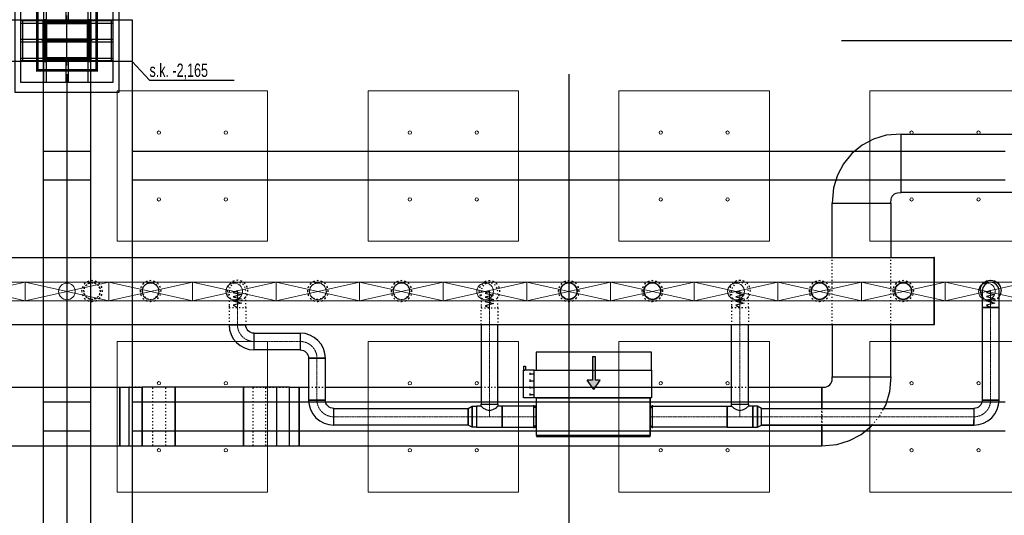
# Model space of a CAD drawing. Header units: centimetres. Extents: x -228435 to 46820, y -89367 to 152985.
# Tile 91 of 256: x -23105 to -11332, y 11321 to 17250. Entities that reach past the tile are written whole.
import ezdxf

# ---------------------------------------------------------------- set-up
doc = ezdxf.new("R2010")
doc.units = ezdxf.units.CM
doc.header["$LTSCALE"] = 50
doc.header["$PDMODE"] = 35
doc.header["$PDSIZE"] = 0.1
for name, pattern in [('01-103-Went PP_poziom-0_5$0$DASHDOT', [25.4, 12.7, -6.35, 0, -6.35]), ('CADVENT_CENTERLINE', [9.9, 7.4, -1, 0.5, -1]), ('CADVENT_HIDDEN', [0.8, 0.25, -0.55]), ('Kondygnacja  -0_5$0$HIDDEN', [9.525, 6.35, -3.175]), ('Kondygnacja  -0_5$0$HIDDEN2', [4.7625, 3.175, -1.5875]), ('Osie rzutów$0$DASHDOT2', [12.7, 6.35, -3.175, 0, -3.175])]:
    doc.linetypes.add(name, pattern=pattern)
doc.layers.get('0').update_dxf_attribs({"color": 8})
doc.layers.get('DEFPOINTS').update_dxf_attribs({"color": 8})
for name, color, linetype in [('01-103-Went PP_poziom-0_5$0$L_Nawiew', 250, 'Continuous'), ('01-103-Went PP_poziom-0_5$0$L_oś symetrii', 7, 'Continuous'), ('bgde-nawiewEXP', 250, 'Continuous'), ('bgde-nawiewHIDDEN', 250, 'Continuous'), ('bgde-wywiewSOL', 5, 'Continuous'), ('Kondygnacja  -0_5$0$ARCH_KONSTR_POWYŻEJ RZUTU', 8, 'Kondygnacja  -0_5$0$HIDDEN'), ('Kondygnacja  -0_5$0$ARCH_KONSTR_POWYŻEJ RZUTU_IST', 8, 'Kondygnacja  -0_5$0$HIDDEN2'), ('Kondygnacja  -0_5$0$ARCH_KONSTRUKCJA_NIEWIDOCZNA', 8, 'Continuous'), ('Kondygnacja  -0_5$0$ARCH_OKŁADZINA', 8, 'Continuous'), ('Kondygnacja  -0_5$0$ARCH_SŁUPY', 8, 'Continuous'), ('Osie rzutów$0$ARCH_INFO_OSIE_IST', 8, 'Osie rzutów$0$DASHDOT2'), ('Osie rzutów$0$ARCH_INFO_OSIE_OPISY_IST', 8, 'Continuous')]:
    doc.layers.add(name, color=color, linetype=linetype)
for name, color, linetype, lineweight in [('bgde-nawiewCEN', 7, 'Continuous', 13), ('bgde_nawiewnik', 11, 'Continuous', 5), ('Kondygnacja  -0_5$0$ARCH_INFO_WYMIARY', 8, 'Continuous', 9), ('SU Lampy kwadratowe  -05$0$ARCH_SUFITY_PODWIESZANE', 8, 'Continuous', 9)]:
    doc.layers.add(name, color=color, linetype=linetype, lineweight=lineweight)
doc.styles.add('Kondygnacja  -0_5$0$BIKTS', font='bikromsw.shx', dxfattribs={"width": 0.8})
doc.styles.add('Kondygnacja  -0_5$0$Romans', font='Romans.shx', dxfattribs={"width": 0.7})
doc.dimstyles.new('Kondygnacja  -0_5$0$Wymiary 1-100', dxfattribs={"dimtxt": 12, "dimasz": 10, "dimexe": 5, "dimexo": 0, "dimgap": 4, "dimtad": 1, "dimrnd": 0.5, "dimzin": 12, "dimdsep": 46, "dimtxsty": 'Kondygnacja  -0_5$0$Romans', "dimblk": 'Kondygnacja  -0_5$0$_Oblique', "dimcen": 10, "dimdle": 10, "dimclrt": 55, "dimazin": 0, "dimtfac": 1, "dimtmove": 1, "dimatfit": 3, "dimfxl": 8, "dimfxlon": 1, "dimtolj": 1, "dimtzin": 0, "dimarcsym": 0})
pattern_1 = [(45, (-1133.3117, -3177.9858), (-0.6735192, 0.6735192), [])]

# ---------------------------------------------------------------- blocks, each defined once
blk = doc.blocks.new('Osie rzutów')
at = {"layer": 'Osie rzutów$0$ARCH_INFO_OSIE_IST', "ltscale": 10}
for p, q in [((9860, 12510), (9860, 4623.26)), ((10460, 12510), (10460, 4623.26)), ((9860, 6170), (9860, 6230)), ((4436.04, 6200), (15156.54, 6200)), ((9890, 6200), (9830, 6200))]:
    blk.add_line(p, q, dxfattribs=at)
blk = doc.blocks.new('SU Lampy kwadratowe  -05$0$moduł sufitu')
at = {"layer": 'SU Lampy kwadratowe  -05$0$ARCH_SUFITY_PODWIESZANE'}
for points in [[(60, -60), (240, -60), (240, -240), (60, -240)], [(360, -60), (540, -60), (540, -240), (360, -240)], [(60, -360), (240, -360), (240, -540), (60, -540)], [(360, -360), (540, -360), (540, -540), (360, -540)]]:
    blk.add_lwpolyline(points, close=True, dxfattribs=at)
for centre in [(110, -110), (190, -110), (410, -110), (490, -110), (110, -190), (190, -190), (410, -190), (490, -190), (110, -410), (190, -410), (410, -410), (490, -410), (110, -490), (190, -490), (410, -490), (490, -490)]:
    blk.add_circle(centre, 2, dxfattribs=at)
blk = doc.blocks.new('SU Lampy kwadratowe  -05')
at = {"layer": 'SU Lampy kwadratowe  -05$0$ARCH_SUFITY_PODWIESZANE'}
for points in [[(10520, 6140), (10700, 6140), (10700, 5960), (10520, 5960)], [(10820, 6140), (11000, 6140), (11000, 5960), (10820, 5960)], [(10520, 5840), (10700, 5840), (10700, 5660), (10520, 5660)], [(10820, 5840), (11000, 5840), (11000, 5660), (10820, 5660)]]:
    blk.add_lwpolyline(points, close=True, dxfattribs=at)
for centre in [(10570, 6090), (10650, 6090), (10870, 6090), (10950, 6090), (10570, 6010), (10650, 6010), (10870, 6010), (10950, 6010), (10570, 5790), (10650, 5790), (10870, 5790), (10950, 5790), (10570, 5710), (10650, 5710), (10870, 5710), (10950, 5710)]:
    blk.add_circle(centre, 2, dxfattribs=at)
blk.add_blockref('SU Lampy kwadratowe  -05$0$moduł sufitu', (9860, 6200), dxfattribs=at)
blk = doc.blocks.new('Kondygnacja  -0_5$0$słup_kwadrat')
at = {"layer": 'Kondygnacja  -0_5$0$ARCH_SŁUPY', "lineweight": 40}
h = blk.add_hatch(dxfattribs=at)
h.set_pattern_fill('ANSI31', color=256, scale=0.3, style=0)
h.set_pattern_definition(pattern_1)
h.paths.add_polyline_path([(36, 34), (39, 34), (39, 84), (36, 84)])
h = blk.add_hatch(dxfattribs=at)
h.set_pattern_fill('ANSI31', color=256, scale=0.3, style=0)
h.set_pattern_definition(pattern_1)
h.paths.add_polyline_path([(89, 80), (89, 83), (39, 83), (39, 80)])
h = blk.add_hatch(dxfattribs=at)
h.set_pattern_fill('ANSI31', color=256, scale=0.3, style=0)
h.set_pattern_definition(pattern_1)
h.paths.add_polyline_path([(89, 34), (92, 34), (92, 84), (89, 84)])
h = blk.add_hatch(dxfattribs=at)
h.set_pattern_fill('ANSI31', color=256, scale=0.3, style=0)
h.set_pattern_definition(pattern_1)
h.paths.add_polyline_path([(89, 57.5), (89, 60.5), (39, 60.5), (39, 57.5)])
h = blk.add_hatch(dxfattribs=at)
h.set_pattern_fill('ANSI31', color=256, scale=0.3, style=0)
h.set_pattern_definition(pattern_1)
h.paths.add_polyline_path([(89, 35), (89, 38), (39, 38), (39, 35)])
at = {"layer": 'Kondygnacja  -0_5$0$ARCH_KONSTRUKCJA_NIEWIDOCZNA'}
blk.add_lwpolyline([(119, 109), (119, 9), (9, 9), (9, 109)], close=True, dxfattribs=at)
for points in [[(36, 109), (36, 84)], [(39, 109), (39, 84)], [(62.5, 109), (62.5, 83)], [(65.5, 109), (65.5, 83)], [(89, 109), (89, 84)], [(92, 109), (92, 84)], [(9, 83), (36, 83)], [(92, 83), (119, 83)], [(9, 80), (36, 80)], [(92, 80), (119, 80)], [(9, 60.5), (36, 60.5)], [(92, 60.5), (119, 60.5)], [(9, 57.5), (36, 57.5)], [(92, 57.5), (119, 57.5)], [(9, 38), (36, 38)], [(92, 38), (119, 38)], [(9, 35), (36, 35)], [(36, 34), (36, 9)], [(39, 34), (39, 9)], [(62.5, 35), (62.5, 9)], [(65.5, 35), (65.5, 9)], [(89, 34), (89, 9)], [(92, 35), (119, 35)], [(92, 34), (92, 9)]]:
    blk.add_lwpolyline(points, dxfattribs=at)
at = {"layer": 'Kondygnacja  -0_5$0$ARCH_OKŁADZINA'}
blk.add_lwpolyline([(2, 121), (126, 121), (126, -3), (2, -3)], close=True, dxfattribs=at)
at = {"layer": 'Kondygnacja  -0_5$0$ARCH_SŁUPY', "lineweight": 40}
for p, q in [((39, 60.5), (89, 60.5)), ((89, 57.5), (39, 57.5))]:
    blk.add_line(p, q, dxfattribs=at)
at = {"layer": 'Kondygnacja  -0_5$0$ARCH_SŁUPY', "lineweight": 50, "const_width": 3}
blk.add_lwpolyline([(28.5, 94.5), (99.5, 94.5), (99.5, 23.5), (28.5, 23.5)], close=True, dxfattribs=at)
at = {"layer": 'Kondygnacja  -0_5$0$ARCH_SŁUPY', "lineweight": 40}
for points in [[(36, 84), (39, 84), (39, 34), (36, 34)], [(89, 84), (92, 84), (92, 34), (89, 34)]]:
    blk.add_lwpolyline(points, close=True, dxfattribs=at)
for points in [[(89, 83), (39, 83)], [(39, 80), (89, 80)], [(89, 38), (39, 38)], [(39, 35), (89, 35)]]:
    blk.add_lwpolyline(points, dxfattribs=at)
blk = doc.blocks.new('Kondygnacja  -0_5$0$konstrukcja istniejąca -0.5')
at = {"layer": 'Kondygnacja  -0_5$0$ARCH_KONSTR_POWYŻEJ RZUTU_IST', "ltscale": 10}
for points in [[(9938, 6175), (9782, 6175), (9782, 6225), (9938, 6225), (9938, 6175)], [(9832, 5025), (9832, 6175)], [(9888, 6175), (9888, 5025)], [(9938, 6175), (9938, 5025)], [(9832, 6067.9), (9888, 6067.9)], [(9938, 6067.9), (10982, 6067.9)], [(9888, 6032.9), (9832, 6032.9)], [(10982, 6032.9), (9938, 6032.9)], [(9832, 5767.9), (9888, 5767.9)], [(9938, 5767.9), (10982, 5767.9)], [(9888, 5732.9), (9832, 5732.9)], [(10982, 5732.9), (9938, 5732.9)]]:
    blk.add_lwpolyline(points, dxfattribs=at)
at = {"layer": 'Kondygnacja  -0_5$0$ARCH_KONSTR_POWYŻEJ RZUTU_IST', "ltscale": 10, "elevation": 0}
for points in [[(9807, 6225), (9807, 6175)], [(9913, 6225), (9913, 6175)]]:
    blk.add_lwpolyline(points, dxfattribs=at)
at = {"layer": 'Kondygnacja  -0_5$0$ARCH_KONSTR_POWYŻEJ RZUTU_IST'}
blk.add_lwpolyline([(9938, 6175), (9958.7, 6152.5), (10059.8, 6152.5)], dxfattribs=at)
at = {"layer": 'Kondygnacja  -0_5$0$ARCH_KONSTR_POWYŻEJ RZUTU_IST', "style": 'Kondygnacja  -0_5$0$BIKTS', "width": 0.7}
blk.add_text('s.k. -2,165', height=16, dxfattribs=at).set_placement((9958.7, 6156.5))
blk = doc.blocks.new('Kondygnacja  -0_5$0$_Oblique')
at = {"color": 0, "linetype": 'ByBlock', "lineweight": -2}
blk.add_line((-0.5, -0.5), (0.5, 0.5), dxfattribs=at)
blk = doc.blocks.new('*D212')
at = {"layer": 'DEFPOINTS', "color": 0}
for p in [(-30586, 81900), (-30681, 12490), (9064, 12490)]:
    blk.add_point(p, dxfattribs=at)
at = {"layer": 'Kondygnacja  -0_5$0$ARCH_INFO_WYMIARY', "color": 0, "lineweight": -2}
for p, q in [((-30673, 81900), (-30686, 81900)), ((-30681, 81910), (-30681, 12480)), ((-30673, 12490), (-30686, 12490))]:
    blk.add_line(p, q, dxfattribs=at)
at = {"layer": 'Kondygnacja  -0_5$0$ARCH_INFO_WYMIARY', "color": 0, "lineweight": -2, "xscale": 10, "yscale": 10, "zscale": 10}
for p, rotation in [((-30681, 81900), 90), ((-30681, 12490), 270)]:
    blk.add_blockref('Kondygnacja  -0_5$0$_Oblique', p, dxfattribs=dict(at, rotation=rotation))
at = {"layer": 'Kondygnacja  -0_5$0$ARCH_INFO_WYMIARY', "color": 55, "insert": (-30691, 47195), "char_height": 12, "attachment_point": 5, "rotation": 90, "style": 'Kondygnacja  -0_5$0$Romans'}
blk.add_mtext('\\A1;69410.5', dxfattribs=at)
blk = doc.blocks.new('*U511')
at = {"linetype": 'Continuous', "lineweight": -3, "extrusion": (0, -1, -2.22045e-16)}
blk.add_ellipse((0, 0, 0), major_axis=(0, 0, -100), ratio=1, start_param=-1.570796, end_param=4.712389, dxfattribs=at)
at = {"layer": '01-103-Went PP_poziom-0_5$0$L_oś symetrii', "linetype": '01-103-Went PP_poziom-0_5$0$DASHDOT', "lineweight": -3}
blk.add_line((0, 0, 0), (0, 0), dxfattribs=at)
blk = doc.blocks.new('A$C066D7839')
at = {"layer": 'bgde_nawiewnik'}
for p, q in [((-50, -11.15), (-50, 11.15)), ((-50, 11.15), (50, 11.15)), ((-50, -11.15), (50, 11.15)), ((50, -11.15), (-50, 11.15)), ((50, 11.15), (50, -11.15)), ((50, -11.15), (-50, -11.15))]:
    blk.add_line(p, q, dxfattribs=at)
blk.add_circle((0, 0), 10, dxfattribs=at)
blk = doc.blocks.new('A$C5B3E7367')
at = {"layer": '01-103-Went PP_poziom-0_5$0$L_Nawiew'}
h = blk.add_hatch(color=256, dxfattribs=at)
h.paths.add_polyline_path([(215, 704), (215, 674), (332, 674), (332, 612), (446, 689), (332, 766), (332, 704)])
h.paths.add_polyline_path([(48, 704), (48, 674), (215, 674), (215, 704)])
for p, q in [((215, 1525), (165, 1525)), ((165, 1525), (165, 1505)), ((165, 1505), (215, 1505)), ((215, 1400), (215, 1530)), ((545, 1530), (215, 1530)), ((215, 1530), (215, 1515)), ((244, 1452), (269, 1452)), ((256, 1452), (256, 1400)), ((326, 1452), (351, 1452)), ((339, 1452), (339, 1400)), ((409, 1452), (434, 1452)), ((421, 1452), (421, 1400)), ((491, 1452), (516, 1452)), ((504, 1452), (504, 1400)), ((545, 1400), (545, 1530)), ((0, 1378), (215, 1378)), ((0, 0), (0, 1378)), ((545, 1400), (215, 1400)), ((215, 1400), (215, 1378)), ((215, 1378), (215, 0)), ((545, 0), (545, 1400)), ((446, 689), (332, 766)), ((332, 704), (332, 766)), ((48, 704), (332, 704)), ((48, 704), (48, 674)), ((48, 674), (332, 674)), ((446, 689), (332, 612)), ((332, 612), (332, 674)), ((215, 0), (0, 0)), ((215, 0), (545, 0))]:
    blk.add_line(p, q, dxfattribs=at)
blk = doc.blocks.new('A$C53CA46B8')
at = {"layer": 'bgde-wywiewSOL'}
for p, q in [((200, 481), (-250, 481)), ((-250, 481), (-250, -879)), ((113, 511), (-162, 511)), ((-137, 481), (-137, 511)), ((88, 481), (88, 511)), ((200, 481), (200, -879)), ((200, -879), (-250, -879)), ((113, -909), (-162, -909)), ((-137, -879), (-137, -909)), ((88, -879), (88, -909))]:
    blk.add_line(p, q, dxfattribs=at)
at = {"layer": '01-103-Went PP_poziom-0_5$0$L_Nawiew'}
blk.add_blockref('A$C5B3E7367', (-795, -894), dxfattribs=at)
blk = doc.blocks.new('*U509')
at = {"layer": '01-103-Went PP_poziom-0_5$0$L_oś symetrii', "linetype": '01-103-Went PP_poziom-0_5$0$DASHDOT', "lineweight": -3}
blk.add_line((0, 0, 0), (0, 0), dxfattribs=at)

msp = doc.modelspace()

# ---------------------------------------------------------------- linework, layer by layer
at = {"layer": 'bgde-nawiewCEN', "linetype": 'CADVENT_CENTERLINE', "ltscale": 0.06}
for p, q in [((-20501.012, 14007.088), (-20501.012, 14007.562)), ((-20501.012, 14005.962), (-20501.012, 14007.088)), ((-20501.012, 14003.77), (-20501.012, 14005.962)), ((-20501.012, 14000.155), (-20501.012, 14003.77)), ((-20501.012, 13994.762), (-20501.012, 14000.155)), ((-20501.012, 13987.237), (-20501.012, 13994.762)), ((-20501.012, 13977.222), (-20501.012, 13987.237)), ((-20501.012, 13964.362), (-20501.012, 13977.222)), ((-20501.012, 13948.303), (-20501.012, 13964.362)), ((-20501.012, 13928.688), (-20501.012, 13948.303)), ((-20501.012, 13905.162), (-20501.012, 13928.688)), ((-20501.012, 13877.37), (-20501.012, 13905.162)), ((-17488.22, 14001.107), (-17488.22, 14001.581)), ((-17488.22, 13999.981), (-17488.22, 14001.107)), ((-17488.22, 13997.789), (-17488.22, 13999.981)), ((-17488.22, 13994.174), (-17488.22, 13997.789)), ((-17488.22, 13988.781), (-17488.22, 13994.174)), ((-17488.22, 13981.255), (-17488.22, 13988.781)), ((-17488.22, 13971.24), (-17488.22, 13981.255)), ((-17488.22, 13958.381), (-17488.22, 13971.24)), ((-17488.22, 13942.322), (-17488.22, 13958.381)), ((-17488.22, 13922.707), (-17488.22, 13942.322)), ((-17488.22, 13899.181), (-17488.22, 13922.707)), ((-17488.22, 13871.389), (-17488.22, 13899.181)), ((-14492.22, 14006.433), (-14492.22, 14006.907)), ((-14492.22, 14005.307), (-14492.22, 14006.433)), ((-14492.22, 14003.115), (-14492.22, 14005.307)), ((-14492.22, 13999.5), (-14492.22, 14003.115)), ((-14492.22, 13994.107), (-14492.22, 13999.5)), ((-14492.22, 13986.582), (-14492.22, 13994.107)), ((-14492.22, 13976.567), (-14492.22, 13986.582)), ((-14492.22, 13963.707), (-14492.22, 13976.567)), ((-14492.22, 13947.648), (-14492.22, 13963.707)), ((-14492.22, 13928.033), (-14492.22, 13947.648)), ((-14492.22, 13904.507), (-14492.22, 13928.033)), ((-14492.22, 13876.715), (-14492.22, 13904.507)), ((-11494.897, 14008.211), (-11494.897, 14008.685)), ((-11494.897, 14007.085), (-11494.897, 14008.211)), ((-11494.897, 14004.893), (-11494.897, 14007.085)), ((-11494.897, 14001.278), (-11494.897, 14004.893)), ((-11494.897, 13995.885), (-11494.897, 14001.278)), ((-11494.897, 13988.359), (-11494.897, 13995.885)), ((-11494.897, 13978.344), (-11494.897, 13988.359)), ((-11494.897, 13965.485), (-11494.897, 13978.344)), ((-11494.897, 13949.426), (-11494.897, 13965.485)), ((-11494.897, 13929.811), (-11494.897, 13949.426)), ((-11494.897, 13906.285), (-11494.897, 13929.811)), ((-11494.897, 13878.493), (-11494.897, 13906.285)), ((-20501.012, 13826.259), (-20501.012, 13877.37)), ((-20501.012, 13807.562), (-20501.012, 13826.259)), ((-20501.012, 13600), (-20501.012, 13807.562)), ((-17488.22, 13820.277), (-17488.22, 13871.389)), ((-17488.22, 13801.581), (-17488.22, 13820.277)), ((-17488.22, 12649.847), (-17488.22, 13801.581)), ((-14492.22, 13825.604), (-14492.22, 13876.715)), ((-14492.22, 13806.907), (-14492.22, 13825.604)), ((-14492.22, 12649.847), (-14492.22, 13806.907)), ((-11494.897, 13827.382), (-11494.897, 13878.493)), ((-11494.897, 13808.685), (-11494.897, 13827.382)), ((-11494.897, 12699.847), (-11494.897, 13808.685)), ((-19750.351, 13400), (-20301.012, 13400)), ((-19550.351, 12699.847), (-19550.351, 13200)), ((-17488.22, 12649.847), (-17488.22, 12499.847)), ((-14492.22, 12649.847), (-14492.22, 12499.847)), ((-17744.22, 12499.847), (-19350.351, 12499.847)), ((-17641.22, 12499.847), (-17744.22, 12499.847)), ((-17641.22, 12499.847), (-17488.22, 12499.847)), ((-17488.22, 12499.847), (-17335.22, 12499.847)), ((-17335.22, 12499.847), (-16928.839, 12499.847)), ((-16924.839, 12499.847), (-16928.839, 12499.847)), ((-15564.839, 12499.847), (-15560.839, 12499.847)), ((-14645.22, 12499.847), (-15560.839, 12499.847)), ((-14492.22, 12499.847), (-14645.22, 12499.847)), ((-14339.22, 12499.847), (-14492.22, 12499.847)), ((-14339.22, 12499.847), (-14236.22, 12499.847)), ((-14236.22, 12499.847), (-11694.897, 12499.847))]:
    msp.add_line(p, q, dxfattribs=at)
for centre, start, end in [((-20301.012, 13600), 180, 270), ((-19750.351, 13200), 0, 90), ((-11694.897, 12699.847), 270, 0)]:
    msp.add_arc(centre, 200, start, end, dxfattribs=at)
at = {"layer": 'bgde-nawiewCEN', "linetype": 'CADVENT_CENTERLINE', "ltscale": 0.06, "extrusion": (0, 0, -1)}
msp.add_arc((19350.351, 12699.847), 200, 270, 0, dxfattribs=at)
at = {"layer": 'bgde-nawiewEXP', "linetype": 'Continuous'}
for points in [[(-12563.407, 15182.099), (-12563.407, 15882.094), (-1287.823, 15882.094), (-1287.823, 15182.094), (-1106.75, 15197.466), (-956.675, 15242.991), (-818.365, 15316.919), (-697.135, 15416.41), (-597.644, 15537.64), (-523.715, 15675.95), (-478.191, 15826.026), (-462.819, 16007.091), (-1162.819, 16007.098), (-1164.74, 15962.589), (-1170.431, 15943.829), (-1179.673, 15926.539), (-1192.109, 15911.385), (-1207.264, 15898.948), (-1224.553, 15889.707), (-1243.313, 15884.016), (-1287.823, 15882.094), (-1287.823, 15182.094), (-12563.407, 15182.094)], [(-13388.407, 15057.094), (-12688.407, 15057.094), (-12686.485, 15101.604), (-12680.794, 15120.364), (-12671.553, 15137.654), (-12659.116, 15152.808), (-12643.962, 15165.245), (-12626.672, 15174.486), (-12607.912, 15180.177), (-12563.403, 15182.099), (-12563.41, 15882.099), (-12744.475, 15866.727), (-12894.551, 15821.202), (-13032.861, 15747.274), (-13154.091, 15647.783), (-13253.582, 15526.553), (-13327.51, 15388.243), (-13373.035, 15238.167)], [(-11594.897, 13965.485), (-11594.897, 13808.685), (-11394.897, 13808.685), (-11394.897, 14008.685), (-11402.509, 14046.954), (-11424.186, 14079.396), (-11456.629, 14101.073), (-11494.897, 14108.685), (-11533.165, 14101.073), (-11565.608, 14079.396), (-11587.285, 14046.954), (-11594.897, 14008.685), (-11594.897, 13978.344)], [(-11594.897, 12699.848), (-11394.897, 12699.848), (-11394.897, 13808.685), (-11594.897, 13808.685)], [(-20601.012, 13600), (-20595.247, 13541.473), (-20578.175, 13485.195), (-20550.452, 13433.329), (-20513.144, 13387.868), (-20467.683, 13350.559), (-20415.817, 13322.836), (-20359.539, 13305.764), (-20301.012, 13300), (-20301.012, 13500), (-20320.521, 13501.921), (-20339.28, 13507.612), (-20356.569, 13516.853), (-20371.722, 13529.289), (-20384.159, 13544.443), (-20393.4, 13561.732), (-20399.09, 13580.491), (-20401.012, 13600), (-20593.4, 13600)], [(-20301.011, 13300), (-20301.011, 13500), (-19750.351, 13500), (-19750.351, 13300)], [(-19750.351, 13300), (-19730.842, 13298.079), (-19712.082, 13292.388), (-19694.794, 13283.147), (-19679.64, 13270.711), (-19667.204, 13255.557), (-19657.963, 13238.268), (-19652.272, 13219.509), (-19650.351, 13200), (-19450.351, 13200), (-19456.115, 13258.527), (-19473.187, 13314.805), (-19500.91, 13366.671), (-19538.219, 13412.132), (-19583.68, 13449.441), (-19635.546, 13477.164), (-19691.824, 13494.236), (-19750.351, 13500), (-19750.351, 13307.612)], [(-19650.351, 12699.848), (-19450.351, 12699.848), (-19450.351, 13200), (-19650.351, 13200)], [(-21245.739, 12153.743), (-20428.074, 12153.743), (-20428.074, 12853.743), (-21245.739, 12853.743)], [(-20428.074, 12153.743), (-20031.843, 12153.743), (-20031.843, 12853.743), (-20428.074, 12853.743)], [(-16924.839, 12264.847), (-15564.839, 12264.847), (-15564.839, 12274.847), (-16924.839, 12274.847), (-16924.839, 12724.847), (-15564.839, 12724.847), (-15564.839, 12274.847), (-16924.839, 12274.847)], [(-19650.351, 12699.847), (-19644.586, 12641.32), (-19627.514, 12585.042), (-19599.792, 12533.176), (-19562.483, 12487.715), (-19517.022, 12450.407), (-19465.156, 12422.684), (-19408.878, 12405.612), (-19350.351, 12399.847), (-19350.351, 12599.847), (-19369.86, 12601.769), (-19388.619, 12607.459), (-19405.908, 12616.7), (-19421.061, 12629.137), (-19433.498, 12644.29), (-19442.739, 12661.579), (-19448.429, 12680.338), (-19450.351, 12699.847), (-19642.739, 12699.847)], [(-19350.351, 12399.847), (-19350.351, 12599.847), (-17744.22, 12599.847), (-17744.22, 12399.847)], [(-17744.22, 12399.847), (-17744.22, 12599.847), (-17696.063, 12624.847), (-17696.063, 12374.847)], [(-17696.063, 12374.847), (-17696.063, 12624.847), (-17641.22, 12624.847), (-17641.22, 12374.847)], [(-17641.22, 12374.847), (-17335.22, 12374.847), (-17335.22, 12624.847), (-17388.22, 12624.847), (-17395.832, 12617.235), (-17402.224, 12615.332), (-17417.509, 12600.048), (-17443.966, 12588.236), (-17449.951, 12582.25), (-17488.22, 12570.858), (-17526.488, 12582.25), (-17532.474, 12588.236), (-17558.93, 12600.048), (-17574.215, 12615.332), (-17580.608, 12617.235), (-17588.22, 12624.847), (-17641.22, 12624.847), (-17641.22, 12384.363)], [(-17335.22, 12374.847), (-16928.839, 12374.847), (-16928.839, 12624.847), (-17335.22, 12624.847), (-17335.22, 12384.363)], [(-15560.839, 12374.847), (-15560.839, 12624.847), (-14645.22, 12624.847), (-14645.22, 12374.847)], [(-14339.219, 12374.847), (-14284.377, 12374.847), (-14284.377, 12624.847), (-14339.219, 12624.847), (-14339.219, 12384.363)], [(-14284.377, 12374.847), (-14236.22, 12399.847), (-14236.22, 12599.847), (-14284.377, 12624.847), (-14284.377, 12384.363)], [(-11694.897, 12399.847), (-11636.37, 12405.612), (-11580.092, 12422.684), (-11528.226, 12450.407), (-11482.765, 12487.715), (-11445.456, 12533.176), (-11417.733, 12585.042), (-11400.661, 12641.32), (-11394.897, 12699.847), (-11594.897, 12699.847), (-11596.818, 12680.338), (-11602.509, 12661.579), (-11611.75, 12644.29), (-11624.186, 12629.137), (-11639.34, 12616.7), (-11656.629, 12607.459), (-11675.388, 12601.769), (-11694.897, 12599.847), (-11694.897, 12407.459)]]:
    msp.add_lwpolyline(points, close=True, dxfattribs=at)
for points in [[(-13388.407, 14403.947), (-13388.407, 15057.094), (-12688.407, 15057.094), (-12688.407, 14403.947)], [(-54602.061, 14403.947), (-12174.813, 14403.947), (-12174.813, 13603.947), (-12164.813, 13603.947), (-12164.813, 14403.947), (-12174.813, 14403.947), (-12174.813, 13603.947)], [(-11619.897, 14008.685), (-11610.382, 14056.521), (-11583.285, 14097.074), (-11542.732, 14124.17), (-11494.897, 14133.685), (-11447.062, 14124.17), (-11406.509, 14097.074), (-11379.412, 14056.521), (-11369.897, 14008.685), (-11379.412, 13960.85), (-11394.897, 13937.675)], [(-11619.897, 14008.685), (-11610.382, 13960.85), (-11594.897, 13937.675)], [(-54602.061, 13603.947), (-12174.813, 13603.947)], [(-20601.012, 13600), (-20401.012, 13600), (-20401.012, 13603.947)], [(-20601.012, 13600), (-20601.012, 13603.947)], [(-17588.22, 13603.947), (-17588.22, 12649.848), (-17388.22, 12649.848), (-17388.22, 13603.947)], [(-14592.22, 12649.848), (-14392.22, 12649.848), (-14392.22, 13603.947)], [(-14592.22, 12649.848), (-14592.22, 13603.947)], [(-13388.407, 13603.947), (-13388.407, 12978.743), (-12688.407, 12978.743), (-12688.407, 13603.947)], [(-14392.22, 12853.743), (-13513.407, 12853.743), (-13513.407, 12599.847), (-13513.407, 12853.743), (-13468.897, 12855.665), (-13450.137, 12861.355), (-13432.847, 12870.597), (-13417.693, 12883.034), (-13405.256, 12898.188), (-13396.015, 12915.478), (-13390.324, 12934.238), (-13388.402, 12978.747), (-12688.402, 12978.74), (-12703.774, 12797.674), (-12749.299, 12647.599), (-12774.823, 12599.847)], [(-23396.498, 12853.743), (-21909.267, 12853.743), (-21909.267, 12153.743), (-21909.267, 12853.743), (-21795.878, 12853.743)], [(-21795.878, 12153.743), (-21795.878, 12853.743), (-21641.969, 12853.743)], [(-21795.878, 12153.743), (-21245.739, 12153.743), (-21245.739, 12853.743), (-21641.969, 12853.743), (-21641.969, 12153.743)], [(-21641.97, 12153.743), (-21641.97, 12853.743)], [(-20031.843, 12153.743), (-19877.934, 12153.743), (-19877.934, 12853.743), (-20031.843, 12853.743)], [(-20031.843, 12153.743), (-20031.843, 12853.743)], [(-19877.934, 12153.743), (-19764.546, 12153.743), (-19764.546, 12853.743), (-19650.351, 12853.743)], [(-19877.934, 12853.743), (-19764.546, 12853.743), (-19764.546, 12153.743), (-13513.407, 12153.743), (-13513.407, 12399.847), (-13513.407, 12153.743), (-13332.333, 12169.115), (-13182.258, 12214.64), (-13043.948, 12288.568), (-12922.718, 12388.059), (-12913.043, 12399.847)], [(-19450.351, 12853.743), (-17588.22, 12853.743)], [(-17388.22, 12853.743), (-14592.22, 12853.743)], [(-17588.22, 12624.847), (-17588.22, 12649.847), (-17388.22, 12649.847), (-17388.22, 12624.847)], [(-16928.839, 12374.847), (-16928.839, 12624.847), (-16924.839, 12624.847)], [(-15564.839, 12374.847), (-15560.839, 12374.847), (-15560.839, 12624.847), (-15564.839, 12624.847)], [(-14645.22, 12374.847), (-14645.22, 12624.847), (-14592.22, 12624.847), (-14592.22, 12649.847), (-14392.22, 12649.847), (-14392.22, 12624.847), (-14399.832, 12617.235), (-14406.224, 12615.332), (-14421.509, 12600.048), (-14447.965, 12588.236), (-14453.951, 12582.25), (-14492.22, 12570.858), (-14530.488, 12582.25), (-14536.474, 12588.236), (-14562.93, 12600.048), (-14578.215, 12615.332), (-14584.608, 12617.235), (-14592.22, 12624.847)], [(-14645.22, 12374.847), (-14339.22, 12374.847), (-14339.22, 12624.847), (-14392.22, 12624.847)], [(-14236.219, 12399.847), (-14236.219, 12599.847), (-11694.897, 12599.847), (-11694.897, 12429.137)], [(-16928.839, 12374.847), (-16924.839, 12374.847)], [(-14236.219, 12399.847), (-11694.897, 12399.847)], [(-11694.897, 12399.847), (-14236.219, 12399.847)], [(-11694.897, 12429.137), (-11694.897, 12461.579)], [(-11694.897, 12407.459), (-11694.897, 12429.137)], [(-11694.897, 12429.137), (-11694.897, 12407.459)], [(-11694.897, 12407.459), (-11694.897, 12399.847)], [(-11694.897, 12399.847), (-11694.897, 12407.459)], [(-48104.212, 12153.743), (-21795.878, 12153.743)]]:
    msp.add_lwpolyline(points, dxfattribs=at)
at = {"layer": 'bgde-nawiewEXP'}
msp.add_lwpolyline([(-11494.897, 14008.685), (-11544.897, 13987.387), (-11444.897, 13962.026), (-11544.897, 13936.805), (-11444.897, 13911.521), (-11544.897, 13885.985), (-11444.897, 13860.626), (-11544.897, 13835.168), (-11494.897, 13808.685)], dxfattribs=at)
at = {"layer": 'bgde-nawiewHIDDEN', "linetype": 'CADVENT_HIDDEN'}
for points in [[(-13388.407, 13603.947), (-13388.407, 14403.947)], [(-12688.407, 13603.947), (-12688.407, 14403.947)], [(-11619.897, 14008.685), (-11610.382, 14056.521), (-11583.285, 14097.074), (-11542.732, 14124.17), (-11494.897, 14133.685), (-11447.062, 14124.17), (-11406.509, 14097.074), (-11379.412, 14056.521), (-11369.897, 14008.685), (-11379.412, 13960.85), (-11406.509, 13920.297), (-11447.062, 13893.2), (-11494.897, 13883.685), (-11542.732, 13893.2), (-11583.285, 13920.297), (-11542.732, 13893.2), (-11494.897, 13883.685), (-11447.062, 13893.2), (-11406.509, 13920.297), (-11394.897, 13937.675)], [(-21639.762, 14003.947), (-21632.15, 14042.215), (-21610.473, 14074.658), (-21578.031, 14096.335), (-21539.762, 14103.947), (-21501.494, 14096.335), (-21469.052, 14074.658)], [(-21469.052, 14074.658), (-21501.494, 14096.335)], [(-21469.052, 14074.658), (-21447.374, 14042.215), (-21439.762, 14003.947), (-21447.374, 13965.679), (-21469.052, 13933.236), (-21501.494, 13911.559)], [(-18639.762, 14003.947), (-18632.15, 14042.215), (-18610.473, 14074.658), (-18578.031, 14096.335), (-18539.762, 14103.947), (-18501.494, 14096.335), (-18469.052, 14074.658)], [(-18469.052, 14074.658), (-18501.494, 14096.335)], [(-18469.052, 14074.658), (-18447.374, 14042.215), (-18439.762, 14003.947), (-18447.374, 13965.679), (-18469.052, 13933.236), (-18501.494, 13911.559)], [(-15639.762, 14003.947), (-15632.15, 14042.215)], [(-15632.15, 14042.215), (-15639.762, 14003.947)], [(-15632.15, 14042.215), (-15610.473, 14074.658)], [(-15610.473, 14074.658), (-15632.15, 14042.215)], [(-15610.473, 14074.658), (-15578.031, 14096.335)], [(-15578.031, 14096.335), (-15610.473, 14074.658)], [(-15578.031, 14096.335), (-15539.762, 14103.947), (-15501.494, 14096.335), (-15469.052, 14074.658)], [(-15469.052, 14074.658), (-15501.494, 14096.335)], [(-15469.052, 14074.658), (-15447.374, 14042.215), (-15439.762, 14003.947), (-15447.374, 13965.679), (-15469.052, 13933.236), (-15501.494, 13911.559)], [(-13639.762, 14003.947), (-13632.15, 14042.215), (-13610.473, 14074.658), (-13578.031, 14096.335), (-13539.762, 14103.947), (-13501.494, 14096.335), (-13469.052, 14074.658)], [(-13469.052, 14074.658), (-13501.494, 14096.335)], [(-13469.052, 14074.658), (-13447.374, 14042.215), (-13439.762, 14003.947), (-13447.374, 13965.679), (-13469.052, 13933.236), (-13501.494, 13911.559)], [(-21639.762, 14003.947), (-21632.15, 13965.679), (-21610.473, 13933.236), (-21578.031, 13911.559), (-21539.762, 13903.947), (-21501.494, 13911.559), (-21469.052, 13933.236)], [(-18639.762, 14003.947), (-18632.15, 13965.679), (-18610.473, 13933.236), (-18578.031, 13911.559), (-18539.762, 13903.947), (-18501.494, 13911.559), (-18469.052, 13933.236)], [(-15639.762, 14003.947), (-15632.15, 13965.679)], [(-15632.15, 13965.679), (-15639.762, 14003.947)], [(-15632.15, 13965.679), (-15610.473, 13933.236)], [(-15610.473, 13933.236), (-15632.15, 13965.679)], [(-15610.473, 13933.236), (-15578.031, 13911.559)], [(-15578.031, 13911.559), (-15610.473, 13933.236)], [(-15578.031, 13911.559), (-15539.762, 13903.947), (-15501.494, 13911.559), (-15469.052, 13933.236)], [(-13639.762, 14003.947), (-13632.15, 13965.679), (-13610.473, 13933.236), (-13578.031, 13911.559), (-13539.762, 13903.947), (-13501.494, 13911.559), (-13469.052, 13933.236)], [(-11619.897, 14008.685), (-11610.382, 13960.85), (-11583.285, 13920.297), (-11594.897, 13937.675)], [(-20601.012, 13807.562), (-20401.012, 13807.562), (-20401.012, 13603.947)], [(-20601.012, 13807.562), (-20601.012, 13603.947)], [(-17588.22, 13603.947), (-17588.22, 13801.581), (-17388.22, 13801.581), (-17388.22, 13603.947)], [(-14592.22, 13806.907), (-14392.22, 13806.907), (-14392.22, 13603.947)], [(-14592.22, 13806.907), (-14592.22, 13603.947)], [(-21795.878, 12153.743), (-21513.036, 12153.743), (-21513.036, 12853.743), (-21795.878, 12853.743)], [(-21795.876, 12153.743), (-21795.876, 12853.743)], [(-21641.969, 12153.743), (-21359.127, 12153.743), (-21359.127, 12853.743), (-21641.969, 12853.743)], [(-20314.686, 12153.743), (-20314.686, 12853.743), (-20031.843, 12853.743)], [(-20160.777, 12153.743), (-20160.777, 12853.743), (-19877.934, 12853.743)], [(-19877.937, 12153.743), (-19877.937, 12853.743)], [(-19650.351, 12853.743), (-19450.351, 12853.743)], [(-17588.22, 12853.743), (-17388.22, 12853.743)], [(-14592.22, 12853.743), (-14392.22, 12853.743)], [(-16924.839, 12374.847), (-16924.839, 12624.847)], [(-15564.839, 12374.847), (-15564.839, 12624.847)], [(-13513.407, 12399.847), (-13513.407, 12599.847)], [(-12913.043, 12399.847), (-12823.227, 12509.289), (-12774.823, 12599.847)], [(-20314.686, 12153.743), (-20031.843, 12153.743)], [(-20160.777, 12153.743), (-19877.934, 12153.743)]]:
    msp.add_lwpolyline(points, dxfattribs=at)
for points in [[(-22364.762, 14003.947), (-22355.247, 13956.112), (-22328.151, 13915.559), (-22287.598, 13888.462), (-22239.762, 13878.947), (-22191.927, 13888.462), (-22151.374, 13915.559), (-22124.277, 13956.112), (-22114.762, 14003.947), (-22124.277, 14051.782), (-22151.374, 14092.335), (-22191.927, 14119.432), (-22239.762, 14128.947), (-22287.598, 14119.432), (-22328.151, 14092.335), (-22355.247, 14051.782)], [(-22364.762, 14003.947), (-22355.247, 13956.112), (-22328.151, 13915.559), (-22287.598, 13888.462), (-22239.762, 13878.947), (-22191.927, 13888.462), (-22151.374, 13915.559), (-22124.277, 13956.112), (-22114.762, 14003.947), (-22124.277, 14051.782), (-22151.374, 14092.335), (-22191.927, 14119.432), (-22239.762, 14128.947), (-22287.598, 14119.432), (-22328.151, 14092.335), (-22355.247, 14051.782)], [(-21664.762, 14003.947), (-21655.247, 13956.112), (-21628.151, 13915.559), (-21587.598, 13888.462), (-21539.762, 13878.947), (-21491.927, 13888.462), (-21451.374, 13915.559), (-21424.277, 13956.112), (-21414.762, 14003.947), (-21424.277, 14051.782), (-21451.374, 14092.335), (-21491.927, 14119.432), (-21539.762, 14128.947), (-21587.598, 14119.432), (-21628.151, 14092.335), (-21655.247, 14051.782)], [(-21664.762, 14003.947), (-21655.247, 13956.112), (-21628.151, 13915.559), (-21587.598, 13888.462), (-21539.762, 13878.947), (-21491.927, 13888.462), (-21451.374, 13915.559), (-21424.277, 13956.112), (-21414.762, 14003.947), (-21424.277, 14051.782), (-21451.374, 14092.335), (-21491.927, 14119.432), (-21539.762, 14128.947), (-21587.598, 14119.432), (-21628.151, 14092.335), (-21655.247, 14051.782)], [(-20626.012, 14007.562), (-20616.497, 13959.727), (-20589.4, 13919.174), (-20548.847, 13892.077), (-20501.012, 13882.562), (-20453.176, 13892.077), (-20412.623, 13919.174), (-20385.527, 13959.727), (-20376.012, 14007.562), (-20385.527, 14055.398), (-20412.623, 14095.951), (-20453.176, 14123.047), (-20501.012, 14132.562), (-20548.847, 14123.047), (-20589.4, 14095.951), (-20616.497, 14055.398)], [(-20626.012, 14007.562), (-20616.497, 13959.727), (-20589.4, 13919.174), (-20548.847, 13892.077), (-20501.012, 13882.562), (-20453.176, 13892.077), (-20412.623, 13919.174), (-20385.527, 13959.727), (-20376.012, 14007.562), (-20385.527, 14055.398), (-20412.623, 14095.951), (-20453.176, 14123.047), (-20501.012, 14132.562), (-20548.847, 14123.047), (-20589.4, 14095.951), (-20616.497, 14055.398)], [(-19664.762, 14003.947), (-19655.247, 13956.112), (-19628.151, 13915.559), (-19587.598, 13888.462), (-19539.762, 13878.947), (-19491.927, 13888.462), (-19451.374, 13915.559), (-19424.277, 13956.112), (-19414.762, 14003.947), (-19424.277, 14051.782), (-19451.374, 14092.335), (-19491.927, 14119.432), (-19539.762, 14128.947), (-19587.598, 14119.432), (-19628.151, 14092.335), (-19655.247, 14051.782)], [(-19664.762, 14003.947), (-19655.247, 13956.112), (-19628.151, 13915.559), (-19587.598, 13888.462), (-19539.762, 13878.947), (-19491.927, 13888.462), (-19451.374, 13915.559), (-19424.277, 13956.112), (-19414.762, 14003.947), (-19424.277, 14051.782), (-19451.374, 14092.335), (-19491.927, 14119.432), (-19539.762, 14128.947), (-19587.598, 14119.432), (-19628.151, 14092.335), (-19655.247, 14051.782)], [(-18664.762, 14003.947), (-18655.247, 13956.112), (-18628.151, 13915.559), (-18587.598, 13888.462), (-18539.762, 13878.947), (-18491.927, 13888.462), (-18451.374, 13915.559), (-18424.277, 13956.112), (-18414.762, 14003.947), (-18424.277, 14051.782), (-18451.374, 14092.335), (-18491.927, 14119.432), (-18539.762, 14128.947), (-18587.598, 14119.432), (-18628.151, 14092.335), (-18655.247, 14051.782)], [(-18664.762, 14003.947), (-18655.247, 13956.112), (-18628.151, 13915.559), (-18587.598, 13888.462), (-18539.762, 13878.947), (-18491.927, 13888.462), (-18451.374, 13915.559), (-18424.277, 13956.112), (-18414.762, 14003.947), (-18424.277, 14051.782), (-18451.374, 14092.335), (-18491.927, 14119.432), (-18539.762, 14128.947), (-18587.598, 14119.432), (-18628.151, 14092.335), (-18655.247, 14051.782)], [(-16664.762, 14003.947), (-16655.247, 13956.112), (-16628.151, 13915.559), (-16587.598, 13888.462), (-16539.762, 13878.947), (-16491.927, 13888.462), (-16451.374, 13915.559), (-16424.277, 13956.112), (-16414.762, 14003.947), (-16424.277, 14051.782), (-16451.374, 14092.335), (-16491.927, 14119.432), (-16539.762, 14128.947), (-16587.598, 14119.432), (-16628.151, 14092.335), (-16655.247, 14051.782)], [(-16664.762, 14003.947), (-16655.247, 13956.112), (-16628.151, 13915.559), (-16587.598, 13888.462), (-16539.762, 13878.947), (-16491.927, 13888.462), (-16451.374, 13915.559), (-16424.277, 13956.112), (-16414.762, 14003.947), (-16424.277, 14051.782), (-16451.374, 14092.335), (-16491.927, 14119.432), (-16539.762, 14128.947), (-16587.598, 14119.432), (-16628.151, 14092.335), (-16655.247, 14051.782)], [(-15664.762, 14003.947), (-15655.247, 13956.112), (-15628.151, 13915.559), (-15587.598, 13888.462), (-15539.762, 13878.947), (-15491.927, 13888.462), (-15451.374, 13915.559), (-15424.277, 13956.112), (-15414.762, 14003.947), (-15424.277, 14051.782), (-15451.374, 14092.335), (-15491.927, 14119.432), (-15539.762, 14128.947), (-15587.598, 14119.432), (-15628.151, 14092.335), (-15655.247, 14051.782)], [(-15664.762, 14003.947), (-15655.247, 13956.112), (-15628.151, 13915.559), (-15587.598, 13888.462), (-15539.762, 13878.947), (-15491.927, 13888.462), (-15451.374, 13915.559), (-15424.277, 13956.112), (-15414.762, 14003.947), (-15424.277, 14051.782), (-15451.374, 14092.335), (-15491.927, 14119.432), (-15539.762, 14128.947), (-15587.598, 14119.432), (-15628.151, 14092.335), (-15655.247, 14051.782)], [(-14617.22, 14006.907), (-14607.704, 13959.072), (-14580.608, 13918.519), (-14540.055, 13891.423), (-14492.22, 13881.907), (-14444.384, 13891.423), (-14403.831, 13918.519), (-14376.735, 13959.072), (-14367.22, 14006.907), (-14376.735, 14054.743), (-14403.831, 14095.296), (-14444.384, 14122.392), (-14492.22, 14131.907), (-14540.055, 14122.392), (-14580.608, 14095.296), (-14607.704, 14054.743)], [(-14617.22, 14006.907), (-14607.704, 13959.072), (-14580.608, 13918.519), (-14540.055, 13891.423), (-14492.22, 13881.907), (-14444.384, 13891.423), (-14403.831, 13918.519), (-14376.735, 13959.072), (-14367.22, 14006.907), (-14376.735, 14054.743), (-14403.831, 14095.296), (-14444.384, 14122.392), (-14492.22, 14131.907), (-14540.055, 14122.392), (-14580.608, 14095.296), (-14607.704, 14054.743)], [(-13664.762, 14003.947), (-13655.247, 13956.112), (-13628.151, 13915.559), (-13587.598, 13888.462), (-13539.762, 13878.947), (-13491.927, 13888.462), (-13451.374, 13915.559), (-13424.277, 13956.112), (-13414.762, 14003.947), (-13424.277, 14051.782), (-13451.374, 14092.335), (-13491.927, 14119.432), (-13539.762, 14128.947), (-13587.598, 14119.432), (-13628.151, 14092.335), (-13655.247, 14051.782)], [(-13664.762, 14003.947), (-13655.247, 13956.112), (-13628.151, 13915.559), (-13587.598, 13888.462), (-13539.762, 13878.947), (-13491.927, 13888.462), (-13451.374, 13915.559), (-13424.277, 13956.112), (-13414.762, 14003.947), (-13424.277, 14051.782), (-13451.374, 14092.335), (-13491.927, 14119.432), (-13539.762, 14128.947), (-13587.598, 14119.432), (-13628.151, 14092.335), (-13655.247, 14051.782)], [(-12664.762, 14003.947), (-12655.247, 13956.112), (-12628.151, 13915.559), (-12587.598, 13888.462), (-12539.762, 13878.947), (-12491.927, 13888.462), (-12451.374, 13915.559), (-12424.277, 13956.112), (-12414.762, 14003.947), (-12424.277, 14051.782), (-12451.374, 14092.335), (-12491.927, 14119.432), (-12539.762, 14128.947), (-12587.598, 14119.432), (-12628.151, 14092.335), (-12655.247, 14051.782)], [(-12664.762, 14003.947), (-12655.247, 13956.112), (-12628.151, 13915.559), (-12587.598, 13888.462), (-12539.762, 13878.947), (-12491.927, 13888.462), (-12451.374, 13915.559), (-12424.277, 13956.112), (-12414.762, 14003.947), (-12424.277, 14051.782), (-12451.374, 14092.335), (-12491.927, 14119.432), (-12539.762, 14128.947), (-12587.598, 14119.432), (-12628.151, 14092.335), (-12655.247, 14051.782)], [(-22339.762, 14003.947), (-22332.15, 13965.679), (-22310.473, 13933.236), (-22278.031, 13911.559), (-22239.762, 13903.947), (-22201.494, 13911.559), (-22169.052, 13933.236), (-22147.374, 13965.679), (-22139.762, 14003.947), (-22147.374, 14042.215), (-22169.052, 14074.658), (-22201.494, 14096.335), (-22239.762, 14103.947), (-22278.031, 14096.335), (-22310.473, 14074.658), (-22332.15, 14042.215)], [(-22339.762, 14003.947), (-22332.15, 14042.215), (-22310.473, 14074.658), (-22278.031, 14096.335), (-22239.762, 14103.947), (-22201.494, 14096.335), (-22169.052, 14074.658), (-22147.374, 14042.215), (-22139.762, 14003.947), (-22147.374, 13965.679), (-22169.052, 13933.236), (-22201.494, 13911.559), (-22239.762, 13903.947), (-22278.031, 13911.559), (-22310.473, 13933.236), (-22332.15, 13965.679)], [(-21639.762, 14003.947), (-21632.15, 13965.679), (-21610.473, 13933.236), (-21578.031, 13911.559), (-21539.762, 13903.947), (-21501.494, 13911.559), (-21469.052, 13933.236), (-21447.374, 13965.679), (-21439.762, 14003.947), (-21447.374, 14042.215), (-21469.052, 14074.658), (-21501.494, 14096.335), (-21539.762, 14103.947), (-21578.031, 14096.335), (-21610.473, 14074.658), (-21632.15, 14042.215)], [(-20601.012, 13807.562), (-20401.012, 13807.562), (-20401.012, 14007.562), (-20408.624, 14045.831), (-20430.301, 14078.273), (-20462.743, 14099.95), (-20501.012, 14107.562), (-20539.28, 14099.95), (-20571.722, 14078.273), (-20593.4, 14045.831), (-20601.012, 14007.562), (-20601.012, 13826.259)], [(-19639.762, 14003.947), (-19632.15, 14042.215), (-19610.473, 14074.658), (-19578.031, 14096.335), (-19539.762, 14103.947), (-19501.494, 14096.335), (-19469.052, 14074.658), (-19447.374, 14042.215), (-19439.762, 14003.947), (-19447.374, 13965.679), (-19469.052, 13933.236), (-19501.494, 13911.559), (-19539.762, 13903.947), (-19578.031, 13911.559), (-19610.473, 13933.236), (-19632.15, 13965.679)], [(-18639.762, 14003.947), (-18632.15, 13965.679), (-18610.473, 13933.236), (-18578.031, 13911.559), (-18539.762, 13903.947), (-18501.494, 13911.559), (-18469.052, 13933.236), (-18447.374, 13965.679), (-18439.762, 14003.947), (-18447.374, 14042.215), (-18469.052, 14074.658), (-18501.494, 14096.335), (-18539.762, 14103.947), (-18578.031, 14096.335), (-18610.473, 14074.658), (-18632.15, 14042.215)], [(-17613.22, 14001.581), (-17603.705, 13953.746), (-17576.608, 13913.193), (-17536.055, 13886.096), (-17488.22, 13876.581), (-17440.384, 13886.096), (-17399.831, 13913.193), (-17372.735, 13953.746), (-17363.22, 14001.581), (-17372.735, 14049.417), (-17399.831, 14089.969), (-17440.384, 14117.066), (-17488.22, 14126.581), (-17536.055, 14117.066), (-17576.608, 14089.969), (-17603.705, 14049.417)], [(-17613.22, 14001.581), (-17603.705, 13953.746), (-17576.608, 13913.193), (-17536.055, 13886.096), (-17488.22, 13876.581), (-17440.384, 13886.096), (-17399.831, 13913.193), (-17372.735, 13953.746), (-17363.22, 14001.581), (-17372.735, 14049.417), (-17399.831, 14089.969), (-17440.384, 14117.066), (-17488.22, 14126.581), (-17536.055, 14117.066), (-17576.608, 14089.969), (-17603.705, 14049.417)], [(-17588.22, 13801.581), (-17388.22, 13801.581), (-17388.22, 14001.581), (-17395.832, 14039.849), (-17417.509, 14072.292), (-17449.951, 14093.969), (-17488.22, 14101.581), (-17526.488, 14093.969), (-17558.93, 14072.292), (-17580.608, 14039.849), (-17588.22, 14001.581), (-17588.22, 13820.277)], [(-16639.762, 14003.947), (-16632.15, 13965.679), (-16610.473, 13933.236), (-16578.031, 13911.559), (-16539.762, 13903.947), (-16501.494, 13911.559), (-16469.052, 13933.236), (-16447.374, 13965.679), (-16439.762, 14003.947), (-16447.374, 14042.215), (-16469.052, 14074.658), (-16501.494, 14096.335), (-16539.762, 14103.947), (-16578.031, 14096.335), (-16610.473, 14074.658), (-16632.15, 14042.215)], [(-16639.762, 14003.947), (-16632.15, 14042.215), (-16610.473, 14074.658), (-16578.031, 14096.335), (-16539.762, 14103.947), (-16501.494, 14096.335), (-16469.052, 14074.658), (-16447.374, 14042.215), (-16439.762, 14003.947), (-16447.374, 13965.679), (-16469.052, 13933.236), (-16501.494, 13911.559), (-16539.762, 13903.947), (-16578.031, 13911.559), (-16610.473, 13933.236), (-16632.15, 13965.679)], [(-15639.762, 14003.947), (-15632.15, 13965.679), (-15610.473, 13933.236), (-15578.031, 13911.559), (-15539.762, 13903.947), (-15501.494, 13911.559), (-15469.052, 13933.236), (-15447.374, 13965.679), (-15439.762, 14003.947), (-15447.374, 14042.215), (-15469.052, 14074.658), (-15501.494, 14096.335), (-15539.762, 14103.947), (-15578.031, 14096.335), (-15610.473, 14074.658), (-15632.15, 14042.215)], [(-14592.22, 13806.907), (-14392.22, 13806.907), (-14392.22, 14006.907), (-14399.832, 14045.176), (-14421.509, 14077.618), (-14453.951, 14099.295), (-14492.22, 14106.907), (-14530.488, 14099.295), (-14562.93, 14077.618), (-14584.608, 14045.176), (-14592.22, 14006.907), (-14592.22, 13825.604)], [(-13639.762, 14003.947), (-13632.15, 13965.679), (-13610.473, 13933.236), (-13578.031, 13911.559), (-13539.762, 13903.947), (-13501.494, 13911.559), (-13469.052, 13933.236), (-13447.374, 13965.679), (-13439.762, 14003.947), (-13447.374, 14042.215), (-13469.052, 14074.658), (-13501.494, 14096.335), (-13539.762, 14103.947), (-13578.031, 14096.335), (-13610.473, 14074.658), (-13632.15, 14042.215)], [(-12639.762, 14003.947), (-12632.15, 13965.679), (-12610.473, 13933.236), (-12578.031, 13911.559), (-12539.762, 13903.947), (-12501.494, 13911.559), (-12469.052, 13933.236), (-12447.374, 13965.679), (-12439.762, 14003.947), (-12447.374, 14042.215), (-12469.052, 14074.658), (-12501.494, 14096.335), (-12539.762, 14103.947), (-12578.031, 14096.335), (-12610.473, 14074.658), (-12632.15, 14042.215)], [(-12639.762, 14003.947), (-12632.15, 14042.215), (-12610.473, 14074.658), (-12578.031, 14096.335), (-12539.762, 14103.947), (-12501.494, 14096.335), (-12469.052, 14074.658), (-12447.374, 14042.215), (-12439.762, 14003.947), (-12447.374, 13965.679), (-12469.052, 13933.236), (-12501.494, 13911.559), (-12539.762, 13903.947), (-12578.031, 13911.559), (-12610.473, 13933.236), (-12632.15, 13965.679)], [(-13513.407, 12599.847), (-13513.407, 12399.847)]]:
    msp.add_lwpolyline(points, close=True, dxfattribs=at)
at = {"layer": 'bgde-nawiewHIDDEN'}
for points in [[(-22239.762, 14003.947), (-22239.762, 14003.947)], [(-21539.762, 14003.947), (-21539.762, 14003.947)], [(-20501.012, 14007.562), (-20551.012, 13986.265), (-20451.012, 13960.903), (-20551.012, 13935.683), (-20451.012, 13910.398), (-20551.012, 13884.863), (-20451.012, 13859.503), (-20551.012, 13834.045), (-20501.012, 13807.562)], [(-18539.762, 14003.947), (-18539.762, 14003.947)], [(-17488.22, 14001.581), (-17538.22, 13980.283), (-17438.22, 13954.922), (-17538.22, 13929.701), (-17438.22, 13904.416), (-17538.22, 13878.881), (-17438.22, 13853.522), (-17538.22, 13828.064), (-17488.22, 13801.581)], [(-16539.762, 14003.947), (-16539.762, 14003.947)], [(-15539.762, 14003.947), (-15539.762, 14003.947)], [(-14492.22, 14006.907), (-14542.22, 13985.61), (-14442.22, 13960.248), (-14542.22, 13935.028), (-14442.22, 13909.743), (-14542.22, 13884.208), (-14442.22, 13858.848), (-14542.22, 13833.39), (-14492.22, 13806.907)], [(-13539.762, 14003.947), (-13539.762, 14003.947)], [(-12539.762, 14003.947), (-12539.762, 14003.947)]]:
    msp.add_lwpolyline(points, dxfattribs=at)

# ---------------------------------------------------------------- block references
at = {"layer": '01-103-Went PP_poziom-0_5$0$L_Nawiew', "xscale": 10, "yscale": 10, "zscale": 10}
for p in [(-23540, 14000, 1920), (-22540, 14000, 1920), (-21540, 14000, 1920), (-20540, 14000, 1920), (-19540, 14000, 1920), (-18540, 14000, 1920), (-17540, 14000, 1920), (-16540, 14000, 1920), (-15540, 14000, 1920), (-14540, 14000, 1920), (-13540, 14000, 1920), (-12540, 14000, 1920), (-11540, 14000, 1920)]:
    msp.add_blockref('A$C066D7839', p, dxfattribs=at)
at = {"layer": '01-103-Went PP_poziom-0_5$0$L_Nawiew', "extrusion": (0, -1, 2.22045e-16)}
for name, p in [('*U511', (-16540.085, 80, -14003.963)), ('*U511', (-15540.085, 80, -14003.963)), ('*U511', (-13540.085, 80, -14003.963)), ('*U511', (-12540.085, 80, -14003.963)), ('*U509', (-22292.536, 80.137, -14003.965)), ('*U509', (-21592.536, 80.137, -14003.965)), ('*U509', (-19592.536, 80.137, -14003.965)), ('*U509', (-18592.536, 80.137, -14003.965)), ('*U509', (-16592.536, 80.137, -14003.965)), ('*U509', (-15592.536, 80.137, -14003.965)), ('*U509', (-13592.536, 80.137, -14003.965)), ('*U509', (-12592.536, 80.137, -14003.965))]:
    msp.add_blockref(name, p, dxfattribs=at)
at = {"layer": '01-103-Went PP_poziom-0_5$0$L_Nawiew', "xscale": -1, "rotation": 90}
msp.add_blockref('A$C53CA46B8', (-16445.565, 12475.799, 607.005), dxfattribs=at)
at = {"layer": 'Kondygnacja  -0_5$0$ARCH_KONSTR_POWYŻEJ RZUTU', "xscale": 10, "yscale": 10, "zscale": 10}
msp.add_blockref('Kondygnacja  -0_5$0$konstrukcja istniejąca -0.5', (-121140, -45000), dxfattribs=at)
at = {"layer": 'Kondygnacja  -0_5$0$ARCH_SŁUPY', "xscale": 10, "yscale": 10, "zscale": 10}
msp.add_blockref('Kondygnacja  -0_5$0$słup_kwadrat', (-23180, 16410), dxfattribs=at)
at = {"layer": 'Osie rzutów$0$ARCH_INFO_OSIE_OPISY_IST', "xscale": 10, "yscale": 10, "zscale": 10}
msp.add_blockref('Osie rzutów', (-121140, -45000), dxfattribs=at)
at = {"layer": 'SU Lampy kwadratowe  -05$0$ARCH_SUFITY_PODWIESZANE', "xscale": 10, "yscale": 10, "zscale": 10}
msp.add_blockref('SU Lampy kwadratowe  -05', (-121140, -45000), dxfattribs=at)

# ---------------------------------------------------------------- dimensions: what is measured, and where the dimension line sits
at = {"layer": 'Kondygnacja  -0_5$0$ARCH_INFO_WYMIARY'}
dim = msp.add_linear_dim(base=(-30681.114, 12489.5), p1=(-30586.301, 81900), p2=(9064, 12489.5), angle=90, dimstyle='Kondygnacja  -0_5$0$Wymiary 1-100', dxfattribs=at)
dim.commit()
dim.dimension.update_dxf_attribs({"geometry": '*D212', "text_midpoint": (-30691.114, 47194.75)})

doc.saveas('drawing.dxf')
